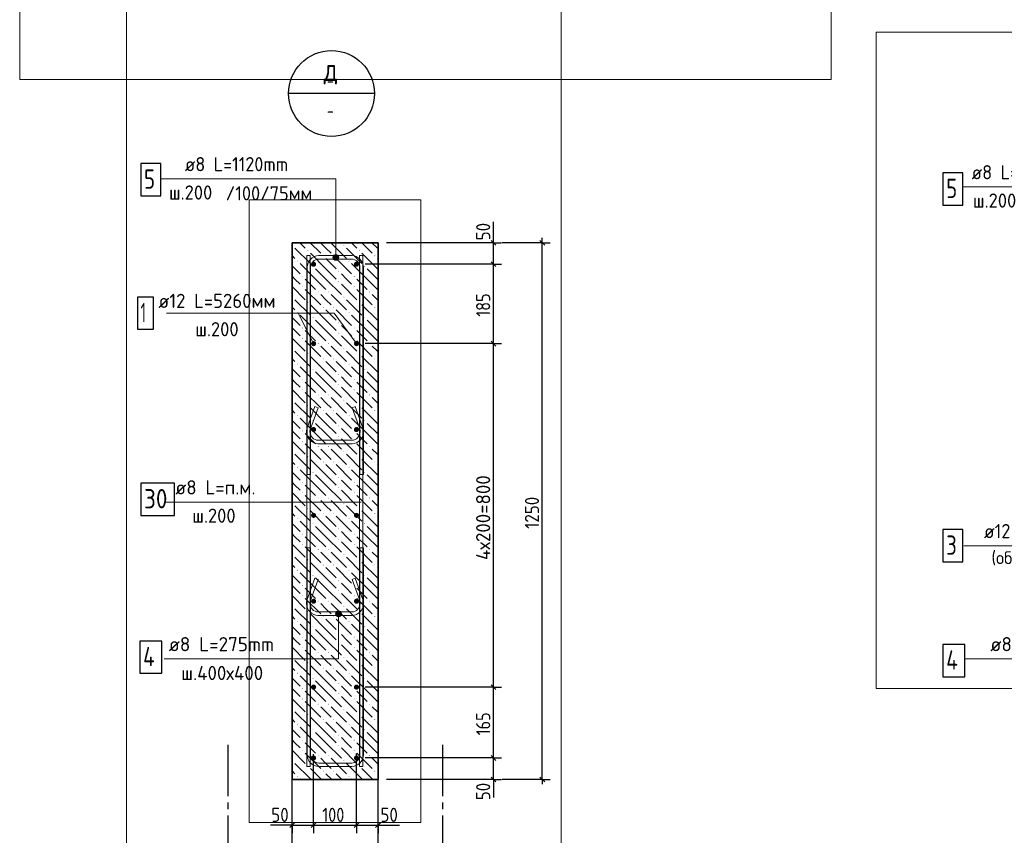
# Model space of a CAD drawing. Header units: millimetres. Extents: x 0 to 50400, y 0 to 35652.
# Tile 7 of 11: x 17066 to 35408, y 8337 to 23534. Entities that reach past the tile are written whole.
import ezdxf

# ---------------------------------------------------------------- set-up
doc = ezdxf.new("R2010")
doc.units = ezdxf.units.MM
doc.linetypes.add('______2', pattern=[324, 240, -84])
doc.linetypes.add('______5', pattern=[1320, 960, -120, 120, -120])
for name, color, linetype, lineweight in [('Standard', 7, 'Continuous', 25), ('ЖБ Пилон', 7, 'Continuous', 35), ('Позиционная метка линия выноска', 7, 'Continuous', 13), ('Позиционная метка номер позиции', 7, 'Continuous', 13), ('Текст_ общее', 7, 'Continuous', 25)]:
    doc.layers.add(name, color=color, linetype=linetype, lineweight=lineweight)
for name, color, linetype, true_color in [('Оси', 7, '______5', 0x656565), ('Стена ДОП П-обр. неравн', 7, 'Continuous', 0xa0a0a0), ('Стена обрамление Г-обр.', 7, 'Continuous', 0xa0a0a0), ('Стена фоновая арматура У1', 7, '______2', 0xa0a0a0), ('Стена фоновая арматура Х1', 7, '______2', 0xa0a0a0), ('Стена фоновая затяжка С-обр.', 7, '______2', 0xa0a0a0)]:
    doc.layers.add(name, color=color, linetype=linetype, true_color=true_color)
doc.layers.add('Размерная выноска', color=7, linetype='Continuous')
doc.styles.add('ISOCPEUR', font='txt')

msp = doc.modelspace()

# ---------------------------------------------------------------- hatches: boundary and pattern name
at = {"layer": 'ЖБ Пилон', "linetype": 'Continuous', "lineweight": 18, "transparency": 33554687}
for points in [[(22141, 19328), (22146, 19333), (22154, 19325), (22146, 19318), (22141, 19322)], [(23098, 19325), (23106, 19333), (23114, 19325), (23106, 19318)], [(22426, 19229), (22434, 19237), (22442, 19229), (22434, 19222)], [(22714, 19133), (22722, 19141), (22730, 19133), (22722, 19126)], [(22906, 19133), (22914, 19141), (22922, 19133), (22914, 19126)], [(23386, 19229), (23394, 19237), (23402, 19229), (23394, 19222)], [(23674, 19133), (23682, 19141), (23690, 19133), (23682, 19126)], [(22234, 19037), (22242, 19045), (22250, 19037), (22242, 19030)], [(22522, 18941), (22530, 18949), (22538, 18941), (22530, 18934)], [(23194, 19037), (23202, 19045), (23210, 19037), (23202, 19030)], [(23482, 18941), (23490, 18949), (23498, 18941), (23490, 18934)], [(22330, 18749), (22338, 18757), (22346, 18749), (22338, 18742)], [(23002, 18845), (23010, 18853), (23018, 18845), (23010, 18838)], [(23290, 18749), (23298, 18757), (23306, 18749), (23298, 18742)], [(22330, 18557), (22338, 18565), (22346, 18557), (22338, 18550)], [(23002, 18653), (23010, 18661), (23018, 18653), (23010, 18646)], [(23290, 18557), (23298, 18565), (23306, 18557), (23298, 18550)], [(22141, 18368), (22146, 18373), (22154, 18365), (22146, 18358), (22141, 18362)], [(22618, 18461), (22626, 18469), (22634, 18461), (22626, 18454)], [(22810, 18461), (22818, 18469), (22826, 18461), (22818, 18454)], [(23098, 18365), (23106, 18373), (23114, 18365), (23106, 18358)], [(23578, 18461), (23586, 18469), (23594, 18461), (23586, 18454)], [(22426, 18269), (22434, 18277), (22442, 18269), (22434, 18262)], [(22714, 18173), (22722, 18181), (22730, 18173), (22722, 18166)], [(22906, 18173), (22914, 18181), (22922, 18173), (22914, 18166)], [(23386, 18269), (23394, 18277), (23402, 18269), (23394, 18262)], [(23674, 18173), (23682, 18181), (23690, 18173), (23682, 18166)], [(22234, 18077), (22242, 18085), (22250, 18077), (22242, 18070)], [(22522, 17981), (22530, 17989), (22538, 17981), (22530, 17974)], [(23194, 18077), (23202, 18085), (23210, 18077), (23202, 18070)], [(23482, 17981), (23490, 17989), (23498, 17981), (23490, 17974)], [(22330, 17789), (22338, 17797), (22346, 17789), (22338, 17782)], [(23002, 17885), (23010, 17893), (23018, 17885), (23010, 17878)], [(23290, 17789), (23298, 17797), (23306, 17789), (23298, 17782)], [(23002, 17693), (23010, 17701), (23018, 17693), (23010, 17686)], [(22330, 17597), (22338, 17605), (22346, 17597), (22338, 17590)], [(22618, 17501), (22626, 17509), (22634, 17501), (22626, 17494)], [(22810, 17501), (22818, 17509), (22826, 17501), (22818, 17494)], [(23290, 17597), (23298, 17605), (23306, 17597), (23298, 17590)], [(23578, 17501), (23586, 17509), (23594, 17501), (23586, 17494)], [(22141, 17408), (22146, 17413), (22154, 17405), (22146, 17398), (22141, 17402)], [(22426, 17309), (22434, 17317), (22442, 17309), (22434, 17302)], [(23098, 17405), (23106, 17413), (23114, 17405), (23106, 17398)], [(23386, 17309), (23394, 17317), (23402, 17309), (23394, 17302)], [(22234, 17117), (22242, 17125), (22250, 17117), (22242, 17110)], [(22714, 17213), (22722, 17221), (22730, 17213), (22722, 17206)], [(22906, 17213), (22914, 17221), (22922, 17213), (22914, 17206)], [(23194, 17117), (23202, 17125), (23210, 17117), (23202, 17110)], [(23674, 17213), (23682, 17221), (23690, 17213), (23682, 17206)], [(22522, 17021), (22530, 17029), (22538, 17021), (22530, 17014)], [(23002, 16925), (23010, 16933), (23018, 16925), (23010, 16918)], [(23482, 17021), (23490, 17029), (23498, 17021), (23490, 17014)], [(22330, 16829), (22338, 16837), (22346, 16829), (22338, 16822)], [(23002, 16733), (23010, 16741), (23018, 16733), (23010, 16726)], [(23290, 16829), (23298, 16837), (23306, 16829), (23298, 16822)], [(22330, 16637), (22338, 16645), (22346, 16637), (22338, 16630)], [(22618, 16541), (22626, 16549), (22634, 16541), (22626, 16534)], [(22810, 16541), (22818, 16549), (22826, 16541), (22818, 16534)], [(23290, 16637), (23298, 16645), (23306, 16637), (23298, 16630)], [(23578, 16541), (23586, 16549), (23594, 16541), (23586, 16534)], [(22141, 16448), (22146, 16453), (22154, 16445), (22146, 16438), (22141, 16442)], [(22426, 16349), (22434, 16357), (22442, 16349), (22434, 16342)], [(23098, 16445), (23106, 16453), (23114, 16445), (23106, 16438)], [(23386, 16349), (23394, 16357), (23402, 16349), (23394, 16342)], [(22234, 16157), (22242, 16165), (22250, 16157), (22242, 16150)], [(22714, 16253), (22722, 16261), (22730, 16253), (22722, 16246)], [(22906, 16253), (22914, 16261), (22922, 16253), (22914, 16246)], [(23194, 16157), (23202, 16165), (23210, 16157), (23202, 16150)], [(23674, 16253), (23682, 16261), (23690, 16253), (23682, 16246)], [(22522, 16061), (22530, 16069), (22538, 16061), (22530, 16054)], [(23002, 15965), (23010, 15973), (23018, 15965), (23010, 15958)], [(23482, 16061), (23490, 16069), (23498, 16061), (23490, 16054)], [(22330, 15869), (22338, 15877), (22346, 15869), (22338, 15862)], [(23002, 15773), (23010, 15781), (23018, 15773), (23010, 15766)], [(23290, 15869), (23298, 15877), (23306, 15869), (23298, 15862)], [(22330, 15677), (22338, 15685), (22346, 15677), (22338, 15670)], [(23290, 15677), (23298, 15685), (23306, 15677), (23298, 15670)], [(22141, 15488), (22146, 15493), (22154, 15485), (22146, 15478), (22141, 15482)], [(22618, 15581), (22626, 15589), (22634, 15581), (22626, 15574)], [(22810, 15581), (22818, 15589), (22826, 15581), (22818, 15574)], [(23098, 15485), (23106, 15493), (23114, 15485), (23106, 15478)], [(23578, 15581), (23586, 15589), (23594, 15581), (23586, 15574)], [(22426, 15389), (22434, 15397), (22442, 15389), (22434, 15382)], [(22714, 15293), (22722, 15301), (22730, 15293), (22722, 15286)], [(22906, 15293), (22914, 15301), (22922, 15293), (22914, 15286)], [(23386, 15389), (23394, 15397), (23402, 15389), (23394, 15382)], [(23674, 15293), (23682, 15301), (23690, 15293), (23682, 15286)], [(22234, 15197), (22242, 15205), (22250, 15197), (22242, 15190)], [(22522, 15101), (22530, 15109), (22538, 15101), (22530, 15094)], [(23194, 15197), (23202, 15205), (23210, 15197), (23202, 15190)], [(23482, 15101), (23490, 15109), (23498, 15101), (23490, 15094)], [(22330, 14909), (22338, 14917), (22346, 14909), (22338, 14902)], [(23002, 15005), (23010, 15013), (23018, 15005), (23010, 14998)], [(23290, 14909), (23298, 14917), (23306, 14909), (23298, 14902)], [(22330, 14717), (22338, 14725), (22346, 14717), (22338, 14710)], [(23002, 14813), (23010, 14821), (23018, 14813), (23010, 14806)], [(23290, 14717), (23298, 14725), (23306, 14717), (23298, 14710)], [(22141, 14528), (22146, 14533), (22154, 14525), (22146, 14518), (22141, 14522)], [(22618, 14621), (22626, 14629), (22634, 14621), (22626, 14614)], [(22810, 14621), (22818, 14629), (22826, 14621), (22818, 14614)], [(23098, 14525), (23106, 14533), (23114, 14525), (23106, 14518)], [(23578, 14621), (23586, 14629), (23594, 14621), (23586, 14614)], [(22426, 14429), (22434, 14437), (22442, 14429), (22434, 14422)], [(22714, 14333), (22722, 14341), (22730, 14333), (22722, 14326)], [(22906, 14333), (22914, 14341), (22922, 14333), (22914, 14326)], [(23386, 14429), (23394, 14437), (23402, 14429), (23394, 14422)], [(23674, 14333), (23682, 14341), (23690, 14333), (23682, 14326)], [(22234, 14237), (22242, 14245), (22250, 14237), (22242, 14230)], [(22522, 14141), (22530, 14149), (22538, 14141), (22530, 14134)], [(23194, 14237), (23202, 14245), (23210, 14237), (23202, 14230)], [(23482, 14141), (23490, 14149), (23498, 14141), (23490, 14134)], [(22330, 13949), (22338, 13957), (22346, 13949), (22338, 13942)], [(23002, 14045), (23010, 14053), (23018, 14045), (23010, 14038)], [(23290, 13949), (23298, 13957), (23306, 13949), (23298, 13942)], [(22330, 13757), (22338, 13765), (22346, 13757), (22338, 13750)], [(23002, 13853), (23010, 13861), (23018, 13853), (23010, 13846)], [(23290, 13757), (23298, 13765), (23306, 13757), (23298, 13750)], [(22141, 13568), (22146, 13573), (22154, 13565), (22146, 13558), (22141, 13562)], [(22618, 13661), (22626, 13669), (22634, 13661), (22626, 13654)], [(22810, 13661), (22818, 13669), (22826, 13661), (22818, 13654)], [(23098, 13565), (23106, 13573), (23114, 13565), (23106, 13558)], [(23578, 13661), (23586, 13669), (23594, 13661), (23586, 13654)], [(22426, 13469), (22434, 13477), (22442, 13469), (22434, 13462)], [(23386, 13469), (23394, 13477), (23402, 13469), (23394, 13462)], [(22234, 13277), (22242, 13285), (22250, 13277), (22242, 13270)], [(22714, 13373), (22722, 13381), (22730, 13373), (22722, 13366)], [(22906, 13373), (22914, 13381), (22922, 13373), (22914, 13366)], [(23194, 13277), (23202, 13285), (23210, 13277), (23202, 13270)], [(23674, 13373), (23682, 13381), (23690, 13373), (23682, 13366)], [(22522, 13181), (22530, 13189), (22538, 13181), (22530, 13174)], [(23002, 13085), (23010, 13093), (23018, 13085), (23010, 13078)], [(23482, 13181), (23490, 13189), (23498, 13181), (23490, 13174)], [(22330, 12989), (22338, 12997), (22346, 12989), (22338, 12982)], [(23002, 12893), (23010, 12901), (23018, 12893), (23010, 12886)], [(23290, 12989), (23298, 12997), (23306, 12989), (23298, 12982)], [(22330, 12797), (22338, 12805), (22346, 12797), (22338, 12790)], [(22618, 12701), (22626, 12709), (22634, 12701), (22626, 12694)], [(22810, 12701), (22818, 12709), (22826, 12701), (22818, 12694)], [(23290, 12797), (23298, 12805), (23306, 12797), (23298, 12790)], [(23578, 12701), (23586, 12709), (23594, 12701), (23586, 12694)], [(22141, 12608), (22146, 12613), (22154, 12605), (22146, 12598), (22141, 12602)], [(22426, 12509), (22434, 12517), (22442, 12509), (22434, 12502)], [(23098, 12605), (23106, 12613), (23114, 12605), (23106, 12598)], [(23386, 12509), (23394, 12517), (23402, 12509), (23394, 12502)], [(22234, 12317), (22242, 12325), (22250, 12317), (22242, 12310)], [(22714, 12413), (22722, 12421), (22730, 12413), (22722, 12406)], [(22906, 12413), (22914, 12421), (22922, 12413), (22914, 12406)], [(23194, 12317), (23202, 12325), (23210, 12317), (23202, 12310)], [(23674, 12413), (23682, 12421), (23690, 12413), (23682, 12406)], [(22522, 12221), (22530, 12229), (22538, 12221), (22530, 12214)], [(23002, 12125), (23010, 12133), (23018, 12125), (23010, 12118)], [(23482, 12221), (23490, 12229), (23498, 12221), (23490, 12214)], [(22330, 12029), (22338, 12037), (22346, 12029), (22338, 12022)], [(23002, 11933), (23010, 11941), (23018, 11933), (23010, 11926)], [(23290, 12029), (23298, 12037), (23306, 12029), (23298, 12022)], [(22330, 11837), (22338, 11845), (22346, 11837), (22338, 11830)], [(22618, 11741), (22626, 11749), (22634, 11741), (22626, 11734)], [(22810, 11741), (22818, 11749), (22826, 11741), (22818, 11734)], [(23290, 11837), (23298, 11845), (23306, 11837), (23298, 11830)], [(23578, 11741), (23586, 11749), (23594, 11741), (23586, 11734)], [(22141, 11648), (22146, 11653), (22154, 11645), (22146, 11638), (22141, 11642)], [(22426, 11549), (22434, 11557), (22442, 11549), (22434, 11542)], [(23098, 11645), (23106, 11653), (23114, 11645), (23106, 11638)], [(23386, 11549), (23394, 11557), (23402, 11549), (23394, 11542)], [(22714, 11453), (22722, 11461), (22730, 11453), (22722, 11446)], [(22906, 11453), (22914, 11461), (22922, 11453), (22914, 11446)], [(23674, 11453), (23682, 11461), (23690, 11453), (23682, 11446)], [(22234, 11357), (22242, 11365), (22250, 11357), (22242, 11350)], [(22522, 11261), (22530, 11269), (22538, 11261), (22530, 11254)], [(23194, 11357), (23202, 11365), (23210, 11357), (23202, 11350)], [(23482, 11261), (23490, 11269), (23498, 11261), (23490, 11254)], [(22330, 11069), (22338, 11077), (22346, 11069), (22338, 11062)], [(23002, 11165), (23010, 11173), (23018, 11165), (23010, 11158)], [(23290, 11069), (23298, 11077), (23306, 11069), (23298, 11062)], [(22330, 10877), (22338, 10885), (22346, 10877), (22338, 10870)], [(23002, 10973), (23010, 10981), (23018, 10973), (23010, 10966)], [(23290, 10877), (23298, 10885), (23306, 10877), (23298, 10870)], [(22141, 10688), (22146, 10693), (22154, 10685), (22146, 10678), (22141, 10682)], [(22618, 10781), (22626, 10789), (22634, 10781), (22626, 10774)], [(22810, 10781), (22818, 10789), (22826, 10781), (22818, 10774)], [(23098, 10685), (23106, 10693), (23114, 10685), (23106, 10678)], [(23578, 10781), (23586, 10789), (23594, 10781), (23586, 10774)], [(22426, 10589), (22434, 10597), (22442, 10589), (22434, 10582)], [(22714, 10493), (22722, 10501), (22730, 10493), (22722, 10486)], [(22906, 10493), (22914, 10501), (22922, 10493), (22914, 10486)], [(23386, 10589), (23394, 10597), (23402, 10589), (23394, 10582)], [(23674, 10493), (23682, 10501), (23690, 10493), (23682, 10486)], [(22234, 10397), (22242, 10405), (22250, 10397), (22242, 10390)], [(22522, 10301), (22530, 10309), (22538, 10301), (22530, 10294)], [(23194, 10397), (23202, 10405), (23210, 10397), (23202, 10390)], [(23482, 10301), (23490, 10309), (23498, 10301), (23490, 10294)], [(22330, 10109), (22338, 10117), (22346, 10109), (22338, 10102)], [(23002, 10205), (23010, 10213), (23018, 10205), (23010, 10198)], [(23290, 10109), (23298, 10117), (23306, 10109), (23298, 10102)], [(22330, 9917), (22338, 9925), (22346, 9917), (22338, 9910)], [(23002, 10013), (23010, 10021), (23018, 10013), (23010, 10006)], [(23290, 9917), (23298, 9925), (23306, 9917), (23298, 9910)], [(22141, 9728), (22146, 9733), (22154, 9725), (22146, 9718), (22141, 9722)], [(22618, 9821), (22626, 9829), (22634, 9821), (22626, 9814)], [(22810, 9821), (22818, 9829), (22826, 9821), (22818, 9814)], [(23098, 9725), (23106, 9733), (23114, 9725), (23106, 9718)], [(23578, 9821), (23586, 9829), (23594, 9821), (23586, 9814)], [(22426, 9629), (22434, 9637), (22442, 9629), (22434, 9622)], [(22714, 9533), (22722, 9541), (22730, 9533), (22722, 9526)], [(22906, 9533), (22914, 9541), (22922, 9533), (22914, 9526)], [(23386, 9629), (23394, 9637), (23402, 9629), (23394, 9622)], [(23674, 9533), (23682, 9541), (23690, 9533), (23682, 9526)], [(22234, 9437), (22242, 9445), (22250, 9437), (22242, 9430)], [(23194, 9437), (23202, 9445), (23210, 9437), (23202, 9430)]]:
    msp.add_hatch(color=7, dxfattribs=at).paths.add_polyline_path(points, flags=16)
at = {"layer": 'Позиционная метка линия выноска', "linetype": 'Continuous', "lineweight": 13, "transparency": 33554687}
for points in [[(23003, 19133), (22910, 19133), (22902, 19106)], [(23003, 19133), (22902, 19106), (23010, 19106)], [(23010, 19106), (22902, 19106), (22910, 19079)], [(22983, 19152), (22929, 19152), (22910, 19133)], [(22983, 19152), (22910, 19133), (23003, 19133)], [(23010, 19106), (22910, 19079), (23003, 19079)], [(23003, 19079), (22910, 19079), (22929, 19059)], [(22929, 19152), (22983, 19152), (22956, 19160)], [(23003, 19079), (22929, 19059), (22983, 19059)], [(22983, 19059), (22929, 19059), (22956, 19052)], [(22952, 12466), (23060, 12466), (23053, 12493)], [(22952, 12466), (23053, 12493), (22960, 12493)], [(22960, 12493), (23053, 12493), (23033, 12512)], [(22960, 12493), (23033, 12512), (22979, 12512)], [(22979, 12512), (23033, 12512), (23006, 12520)], [(22960, 12439), (23060, 12466), (22952, 12466)], [(22960, 12439), (23053, 12439), (23060, 12466)], [(22979, 12419), (23053, 12439), (22960, 12439)], [(22979, 12419), (23033, 12419), (23053, 12439)], [(23033, 12419), (22979, 12419), (23006, 12412)]]:
    msp.add_hatch(color=7, dxfattribs=at).paths.add_polyline_path(points)
at = {"layer": 'Стена фоновая арматура Х1', "linetype": 'Continuous', "lineweight": 18, "transparency": 33554687}
for points in [[(22589, 18978), (22585, 18996), (22575, 19012), (22560, 19022), (22541, 19026), (22523, 19022), (22507, 19012), (22497, 18996), (22493, 18978), (22497, 18959), (22507, 18944), (22523, 18933), (22541, 18930), (22560, 18933), (22575, 18944), (22585, 18959)], [(23389, 18978), (23385, 18996), (23375, 19012), (23360, 19022), (23341, 19026), (23323, 19022), (23307, 19012), (23297, 18996), (23293, 18978), (23297, 18959), (23307, 18944), (23323, 18933), (23341, 18930), (23360, 18933), (23375, 18944), (23385, 18959)], [(22589, 17498), (22585, 17516), (22575, 17532), (22560, 17542), (22541, 17546), (22523, 17542), (22507, 17532), (22497, 17516), (22493, 17498), (22497, 17479), (22507, 17464), (22523, 17454), (22541, 17450), (22560, 17454), (22575, 17464), (22585, 17479)], [(23389, 17498), (23385, 17516), (23375, 17532), (23360, 17542), (23341, 17546), (23323, 17542), (23307, 17532), (23297, 17516), (23293, 17498), (23297, 17479), (23307, 17464), (23323, 17454), (23341, 17450), (23360, 17454), (23375, 17464), (23385, 17479)], [(22589, 15898), (22585, 15916), (22575, 15932), (22560, 15942), (22541, 15946), (22523, 15942), (22507, 15932), (22497, 15916), (22493, 15898), (22497, 15879), (22507, 15864), (22523, 15854), (22541, 15850), (22560, 15854), (22575, 15864), (22585, 15879)], [(23389, 15898), (23385, 15916), (23375, 15932), (23360, 15942), (23341, 15946), (23323, 15942), (23307, 15932), (23297, 15916), (23293, 15898), (23297, 15879), (23307, 15864), (23323, 15854), (23341, 15850), (23360, 15854), (23375, 15864), (23385, 15879)], [(22589, 14298), (22585, 14316), (22575, 14332), (22560, 14342), (22541, 14346), (22523, 14342), (22507, 14332), (22497, 14316), (22493, 14298), (22497, 14279), (22507, 14264), (22523, 14254), (22541, 14250), (22560, 14254), (22575, 14264), (22585, 14279)], [(23389, 14298), (23385, 14316), (23375, 14332), (23360, 14342), (23341, 14346), (23323, 14342), (23307, 14332), (23297, 14316), (23293, 14298), (23297, 14279), (23307, 14264), (23323, 14254), (23341, 14250), (23360, 14254), (23375, 14264), (23385, 14279)], [(22589, 12698), (22585, 12716), (22575, 12732), (22560, 12742), (22541, 12746), (22523, 12742), (22507, 12732), (22497, 12716), (22493, 12698), (22497, 12679), (22507, 12664), (22523, 12654), (22541, 12650), (22560, 12654), (22575, 12664), (22585, 12679)], [(23389, 12698), (23385, 12716), (23375, 12732), (23360, 12742), (23341, 12746), (23323, 12742), (23307, 12732), (23297, 12716), (23293, 12698), (23297, 12679), (23307, 12664), (23323, 12654), (23341, 12650), (23360, 12654), (23375, 12664), (23385, 12679)], [(22589, 11098), (22585, 11116), (22575, 11132), (22560, 11142), (22541, 11146), (22523, 11142), (22507, 11132), (22497, 11116), (22493, 11098), (22497, 11079), (22507, 11064), (22523, 11054), (22541, 11050), (22560, 11054), (22575, 11064), (22585, 11079)], [(23389, 11098), (23385, 11116), (23375, 11132), (23360, 11142), (23341, 11146), (23323, 11142), (23307, 11132), (23297, 11116), (23293, 11098), (23297, 11079), (23307, 11064), (23323, 11054), (23341, 11050), (23360, 11054), (23375, 11064), (23385, 11079)], [(22589, 9778), (22585, 9796), (22575, 9812), (22560, 9822), (22541, 9826), (22523, 9822), (22507, 9812), (22497, 9796), (22493, 9778), (22497, 9759), (22507, 9744), (22523, 9733), (22541, 9730), (22560, 9733), (22575, 9744), (22585, 9759)], [(23389, 9778), (23385, 9796), (23375, 9812), (23360, 9822), (23341, 9826), (23323, 9822), (23307, 9812), (23297, 9796), (23293, 9778), (23297, 9759), (23307, 9744), (23323, 9733), (23341, 9730), (23360, 9733), (23375, 9744), (23385, 9759)]]:
    msp.add_hatch(color=7, dxfattribs=at).paths.add_polyline_path(points)

# ---------------------------------------------------------------- linework, layer by layer
at = {"layer": 'Standard', "color": 7, "linetype": 'Continuous', "lineweight": -3, "transparency": 33554687}
for p, q in [((25892, 19378), (25892, 19468)), ((26801, 19378), (26801, 19468)), ((25892, 19378), (25742, 19378)), ((25892, 19378), (26042, 19378)), ((25892, 18978), (25892, 19378)), ((26801, 19378), (26052, 19378)), ((26801, 19378), (26651, 19378)), ((26801, 19378), (26951, 19378)), ((25892, 18978), (25742, 18978)), ((25892, 18978), (26042, 18978)), ((25892, 17498), (25892, 18978)), ((25892, 17498), (25742, 17498)), ((25892, 17498), (26042, 17498)), ((25892, 11098), (25892, 17498)), ((25892, 11098), (25742, 11098)), ((25892, 11098), (26042, 11098)), ((25892, 9778), (25892, 11098)), ((25892, 9778), (25742, 9778)), ((25892, 9778), (26042, 9778)), ((25892, 9378), (25742, 9378)), ((25892, 9378), (26042, 9378)), ((25892, 9378), (25892, 9288)), ((26801, 9378), (26052, 9378)), ((26801, 9378), (26651, 9378)), ((26801, 9378), (26951, 9378)), ((26801, 9378), (26801, 9288)), ((22141, 8526), (22141, 8676)), ((22541, 8526), (22541, 8676)), ((23341, 8526), (23341, 8676)), ((23741, 8526), (23741, 8676)), ((22141, 8526), (22051, 8526)), ((22141, 8526), (22141, 8376)), ((22141, 8526), (22541, 8526)), ((22541, 8526), (22541, 8376)), ((22541, 8526), (23341, 8526)), ((23341, 8526), (23341, 8376)), ((23341, 8526), (23741, 8526)), ((23741, 8526), (23741, 8376)), ((23741, 8526), (23831, 8526))]:
    msp.add_line(p, q, dxfattribs=at)
at = {"layer": 'Standard', "color": 7, "linetype": 'Continuous', "lineweight": 25, "transparency": 33554687}
for p, q in [((25937, 19333), (25847, 19423)), ((26846, 19333), (26756, 19423)), ((25937, 18933), (25847, 19023)), ((25937, 17453), (25847, 17543)), ((25937, 11053), (25847, 11143)), ((25937, 9733), (25847, 9823)), ((25937, 9333), (25847, 9423)), ((26846, 9333), (26756, 9423)), ((22096, 8481), (22186, 8571)), ((22496, 8481), (22586, 8571)), ((23296, 8481), (23386, 8571)), ((23696, 8481), (23786, 8571))]:
    msp.add_line(p, q, dxfattribs=at)
at = {"layer": 'Standard', "color": 7, "linetype": 'Continuous', "lineweight": 18, "transparency": 33554687}
msp.add_lwpolyline([(32184, 35399), (17066, 35399), (17066, 22421), (32184, 22421), (32184, 35399)], dxfattribs=at)
at = {"layer": 'Standard', "color": 7, "linetype": 'Continuous', "lineweight": 13, "transparency": 33554687}
for points in [[(27155, 25914), (19053, 25914), (19053, 5334), (27155, 5334), (27155, 25914)], [(48754, 23301), (33022, 23301), (33022, 11072), (48754, 11072), (48754, 23301)]]:
    msp.add_lwpolyline(points, dxfattribs=at)
at = {"layer": 'Standard', "color": 254, "linetype": 'Continuous', "lineweight": 18, "true_color": 0xc4c4ff, "transparency": 33554687}
msp.add_lwpolyline([(21341, 8578), (24541, 8578), (24541, 20178), (21341, 20178), (21341, 8578)], dxfattribs=at)
at = {"layer": 'Standard', "color": 7, "linetype": 'Continuous', "lineweight": -3, "transparency": 33554687}
for points in [[(25892, 19378), (25871, 19378), (25871, 19378), (23901, 19378)], [(26801, 9378), (26801, 15316), (26801, 15316), (26801, 19378)], [(25892, 18978), (25871, 18978), (25871, 18978), (23501, 18978)], [(25892, 17498), (25871, 17498), (25871, 17498), (25871, 17498), (25871, 17498), (23501, 17498)], [(25892, 11098), (25871, 11098), (25871, 11098), (25871, 11098), (25871, 11098), (25871, 11098), (25871, 11098), (23501, 11098)], [(22141, 8526), (22141, 8546), (22141, 8546), (22141, 8546), (22141, 8546), (22141, 9864)], [(22541, 8526), (22541, 8546), (22541, 8546), (22541, 8546), (22541, 8546), (22541, 9848)], [(23341, 8526), (23341, 8546), (23341, 8546), (23341, 9864)], [(25892, 9778), (25871, 9778), (25871, 9778), (25871, 9778), (25871, 9778), (25871, 9778), (25871, 9778), (25871, 9778), (25871, 9778), (23501, 9778)], [(25892, 9378), (25892, 9467), (25892, 9467), (25892, 9778)], [(22141, 7796), (22141, 7816), (22141, 7816), (22141, 7816), (22141, 7816), (22141, 9378)], [(23741, 7796), (23741, 7816), (23741, 7816), (23741, 9378)], [(25892, 9378), (25871, 9378), (25871, 9378), (25871, 9378), (25871, 9378), (25871, 9378), (25871, 9378), (25871, 9378), (25871, 9378), (23901, 9378)], [(23741, 8526), (23741, 8546), (23741, 8546), (23741, 8592)]]:
    msp.add_lwpolyline(points, dxfattribs=at)
at = {"layer": 'ЖБ Пилон', "color": 7, "linetype": 'Continuous', "lineweight": 35, "transparency": 33554687}
for p, q in [((22141, 19378), (22141, 9378)), ((23741, 19378), (22141, 19378)), ((23741, 9378), (23741, 19378)), ((22141, 9378), (23741, 9378))]:
    msp.add_line(p, q, dxfattribs=at)
at = {"layer": 'ЖБ Пилон', "color": 9, "linetype": 'Continuous', "lineweight": 18, "true_color": 0xc7c7c7, "transparency": 33554687}
for p, q in [((22194, 19277), (22482, 18989)), ((22286, 19378), (22386, 19277)), ((22478, 19378), (22674, 19181)), ((22770, 19277), (22674, 19373)), ((22866, 19181), (22770, 19277)), ((22866, 19373), (23154, 19085)), ((23054, 19378), (23058, 19373)), ((23154, 19277), (23442, 18989)), ((23246, 19378), (23346, 19277)), ((23438, 19378), (23634, 19181)), ((23730, 19277), (23634, 19373)), ((23741, 19266), (23730, 19277)), ((22141, 19138), (22194, 19085)), ((22770, 18893), (22482, 19181)), ((22770, 19085), (22962, 18893)), ((22962, 19085), (23250, 18797)), ((23730, 18893), (23442, 19181)), ((23730, 19085), (23741, 19074)), ((22141, 18946), (22290, 18797)), ((22578, 18701), (22290, 18989)), ((22578, 18893), (22770, 18701)), ((22770, 18893), (22962, 18701)), ((23538, 18701), (23250, 18989)), ((23538, 18893), (23730, 18701)), ((23730, 18893), (23741, 18882)), ((22194, 18701), (22141, 18754)), ((23154, 18701), (23058, 18797)), ((22141, 18562), (22386, 18317)), ((22290, 18605), (22194, 18701)), ((22386, 18701), (22578, 18509)), ((22578, 18701), (22770, 18509)), ((22770, 18701), (23058, 18413)), ((23058, 18605), (23346, 18317)), ((23250, 18605), (23154, 18701)), ((23346, 18701), (23538, 18509)), ((23538, 18701), (23730, 18509)), ((23730, 18701), (23741, 18690)), ((22386, 18509), (22674, 18221)), ((22770, 18317), (22674, 18413)), ((22866, 18413), (23154, 18125)), ((23346, 18509), (23634, 18221)), ((23730, 18317), (23634, 18413)), ((22141, 18178), (22194, 18125)), ((22194, 18317), (22482, 18029)), ((22770, 17933), (22482, 18221)), ((22866, 18221), (22770, 18317)), ((23154, 18317), (23442, 18029)), ((23730, 17933), (23442, 18221)), ((23741, 18306), (23730, 18317)), ((22141, 17986), (22290, 17837)), ((22578, 17741), (22290, 18029)), ((22770, 18125), (22962, 17933)), ((22962, 18125), (23250, 17837)), ((23538, 17741), (23250, 18029)), ((23730, 18125), (23741, 18114)), ((22194, 17741), (22141, 17794)), ((22578, 17933), (22770, 17741)), ((22770, 17933), (22962, 17741)), ((23154, 17741), (23058, 17837)), ((23538, 17933), (23730, 17741)), ((23730, 17933), (23741, 17922)), ((22290, 17645), (22194, 17741)), ((22386, 17741), (22578, 17549)), ((22578, 17741), (22770, 17549)), ((22770, 17741), (23058, 17453)), ((23058, 17645), (23346, 17357)), ((23250, 17645), (23154, 17741)), ((23346, 17741), (23538, 17549)), ((23538, 17741), (23730, 17549)), ((23730, 17741), (23741, 17730)), ((22141, 17602), (22386, 17357)), ((22386, 17549), (22674, 17261)), ((22770, 17357), (22674, 17453)), ((22866, 17453), (23154, 17165)), ((23346, 17549), (23634, 17261)), ((23730, 17357), (23634, 17453)), ((22194, 17357), (22482, 17069)), ((22770, 16973), (22482, 17261)), ((22866, 17261), (22770, 17357)), ((23154, 17357), (23442, 17069)), ((23730, 16973), (23442, 17261)), ((23741, 17346), (23730, 17357)), ((22141, 17218), (22194, 17165)), ((22578, 16781), (22290, 17069)), ((22770, 17165), (22962, 16973)), ((22962, 17165), (23250, 16877)), ((23538, 16781), (23250, 17069)), ((23730, 17165), (23741, 17154)), ((22141, 17026), (22290, 16877)), ((22578, 16973), (22770, 16781)), ((22770, 16973), (22962, 16781)), ((23154, 16781), (23058, 16877)), ((23538, 16973), (23730, 16781)), ((23730, 16973), (23741, 16962)), ((22194, 16781), (22141, 16834)), ((22290, 16685), (22194, 16781)), ((22386, 16781), (22578, 16589)), ((22578, 16781), (22770, 16589)), ((22770, 16781), (23058, 16493)), ((23250, 16685), (23154, 16781)), ((23346, 16781), (23538, 16589)), ((23538, 16781), (23730, 16589)), ((23730, 16781), (23741, 16770)), ((22141, 16642), (22386, 16397)), ((22386, 16589), (22674, 16301)), ((23058, 16685), (23346, 16397)), ((23346, 16589), (23634, 16301)), ((22194, 16397), (22482, 16109)), ((22770, 16397), (22674, 16493)), ((22866, 16301), (22770, 16397)), ((22866, 16493), (23154, 16205)), ((23154, 16397), (23442, 16109)), ((23730, 16397), (23634, 16493)), ((23741, 16386), (23730, 16397)), ((22141, 16258), (22194, 16205)), ((22770, 16013), (22482, 16301)), ((22770, 16205), (22962, 16013)), ((22962, 16205), (23250, 15917)), ((23730, 16013), (23442, 16301)), ((23730, 16205), (23741, 16194)), ((22141, 16066), (22290, 15917)), ((22578, 15821), (22290, 16109)), ((22578, 16013), (22770, 15821)), ((22770, 16013), (22962, 15821)), ((23538, 15821), (23250, 16109)), ((23538, 16013), (23730, 15821)), ((23730, 16013), (23741, 16002)), ((22194, 15821), (22141, 15874)), ((22290, 15725), (22194, 15821)), ((22386, 15821), (22578, 15629)), ((22578, 15821), (22770, 15629)), ((22770, 15821), (23058, 15533)), ((23154, 15821), (23058, 15917)), ((23250, 15725), (23154, 15821)), ((23346, 15821), (23538, 15629)), ((23538, 15821), (23730, 15629)), ((23730, 15821), (23741, 15810)), ((22141, 15682), (22386, 15437)), ((22386, 15629), (22674, 15341)), ((23058, 15725), (23346, 15437)), ((23346, 15629), (23634, 15341)), ((22194, 15437), (22482, 15149)), ((22770, 15437), (22674, 15533)), ((22866, 15341), (22770, 15437)), ((22866, 15533), (23154, 15245)), ((23154, 15437), (23442, 15149)), ((23730, 15437), (23634, 15533)), ((23741, 15426), (23730, 15437)), ((22141, 15298), (22194, 15245)), ((22770, 15053), (22482, 15341)), ((22770, 15245), (22962, 15053)), ((22962, 15245), (23250, 14957)), ((23730, 15053), (23442, 15341)), ((23730, 15245), (23741, 15234)), ((22141, 15106), (22290, 14957)), ((22578, 14861), (22290, 15149)), ((22578, 15053), (22770, 14861)), ((22770, 15053), (22962, 14861)), ((23538, 14861), (23250, 15149)), ((23538, 15053), (23730, 14861)), ((23730, 15053), (23741, 15042)), ((22194, 14861), (22141, 14914)), ((22290, 14765), (22194, 14861)), ((22386, 14861), (22578, 14669)), ((22578, 14861), (22770, 14669)), ((22770, 14861), (23058, 14573)), ((23154, 14861), (23058, 14957)), ((23250, 14765), (23154, 14861)), ((23346, 14861), (23538, 14669)), ((23538, 14861), (23730, 14669)), ((23730, 14861), (23741, 14850)), ((22141, 14722), (22386, 14477)), ((23058, 14765), (23346, 14477)), ((22386, 14669), (22674, 14381)), ((22770, 14477), (22674, 14573)), ((22866, 14573), (23154, 14285)), ((23346, 14669), (23634, 14381)), ((23730, 14477), (23634, 14573)), ((22141, 14338), (22194, 14285)), ((22194, 14477), (22482, 14189)), ((22770, 14093), (22482, 14381)), ((22866, 14381), (22770, 14477)), ((23154, 14477), (23442, 14189)), ((23730, 14093), (23442, 14381)), ((23741, 14466), (23730, 14477)), ((22141, 14146), (22290, 13997)), ((22578, 13901), (22290, 14189)), ((22770, 14285), (22962, 14093)), ((22962, 14285), (23250, 13997)), ((23538, 13901), (23250, 14189)), ((23730, 14285), (23741, 14274)), ((22194, 13901), (22141, 13954)), ((22578, 14093), (22770, 13901)), ((22770, 14093), (22962, 13901)), ((23154, 13901), (23058, 13997)), ((23538, 14093), (23730, 13901)), ((23730, 14093), (23741, 14082)), ((22141, 13762), (22386, 13517)), ((22290, 13805), (22194, 13901)), ((22386, 13901), (22578, 13709)), ((22578, 13901), (22770, 13709)), ((22770, 13901), (23058, 13613)), ((23058, 13805), (23346, 13517)), ((23250, 13805), (23154, 13901)), ((23346, 13901), (23538, 13709)), ((23538, 13901), (23730, 13709)), ((23730, 13901), (23741, 13890)), ((22386, 13709), (22674, 13421)), ((22770, 13517), (22674, 13613)), ((22866, 13613), (23154, 13325)), ((23346, 13709), (23634, 13421)), ((23730, 13517), (23634, 13613)), ((22194, 13517), (22482, 13229)), ((22770, 13133), (22482, 13421)), ((22866, 13421), (22770, 13517)), ((23154, 13517), (23442, 13229)), ((23730, 13133), (23442, 13421)), ((23741, 13506), (23730, 13517)), ((22141, 13378), (22194, 13325)), ((22578, 12941), (22290, 13229)), ((22770, 13325), (22962, 13133)), ((22962, 13325), (23250, 13037)), ((23538, 12941), (23250, 13229)), ((23730, 13325), (23741, 13314)), ((22141, 13186), (22290, 13037)), ((22578, 13133), (22770, 12941)), ((22770, 13133), (22962, 12941)), ((23154, 12941), (23058, 13037)), ((23538, 13133), (23730, 12941)), ((23730, 13133), (23741, 13122)), ((22194, 12941), (22141, 12994)), ((22290, 12845), (22194, 12941)), ((22386, 12941), (22578, 12749)), ((22578, 12941), (22770, 12749)), ((22770, 12941), (23058, 12653)), ((23058, 12845), (23346, 12557)), ((23250, 12845), (23154, 12941)), ((23346, 12941), (23538, 12749)), ((23538, 12941), (23730, 12749)), ((23730, 12941), (23741, 12930)), ((22141, 12802), (22386, 12557)), ((22386, 12749), (22674, 12461)), ((23346, 12749), (23634, 12461)), ((22194, 12557), (22482, 12269)), ((22770, 12557), (22674, 12653)), ((22866, 12461), (22770, 12557)), ((22866, 12653), (23154, 12365)), ((23154, 12557), (23442, 12269)), ((23730, 12557), (23634, 12653)), ((23741, 12546), (23730, 12557)), ((22141, 12418), (22194, 12365)), ((22770, 12173), (22482, 12461)), ((22770, 12365), (22962, 12173)), ((22962, 12365), (23250, 12077)), ((23730, 12173), (23442, 12461)), ((23730, 12365), (23741, 12354)), ((22141, 12226), (22290, 12077)), ((22578, 11981), (22290, 12269)), ((22578, 12173), (22770, 11981)), ((22770, 12173), (22962, 11981)), ((23538, 11981), (23250, 12269)), ((23538, 12173), (23730, 11981)), ((23730, 12173), (23741, 12162)), ((22194, 11981), (22141, 12034)), ((22290, 11885), (22194, 11981)), ((22386, 11981), (22578, 11789)), ((22578, 11981), (22770, 11789)), ((22770, 11981), (23058, 11693)), ((23154, 11981), (23058, 12077)), ((23250, 11885), (23154, 11981)), ((23346, 11981), (23538, 11789)), ((23538, 11981), (23730, 11789)), ((23730, 11981), (23741, 11970)), ((22141, 11842), (22386, 11597)), ((22386, 11789), (22674, 11501)), ((23058, 11885), (23346, 11597)), ((23346, 11789), (23634, 11501)), ((22194, 11597), (22482, 11309)), ((22770, 11597), (22674, 11693)), ((22866, 11501), (22770, 11597)), ((22866, 11693), (23154, 11405)), ((23154, 11597), (23442, 11309)), ((23730, 11597), (23634, 11693)), ((23741, 11586), (23730, 11597)), ((22141, 11458), (22194, 11405)), ((22770, 11213), (22482, 11501)), ((22770, 11405), (22962, 11213)), ((22962, 11405), (23250, 11117)), ((23730, 11213), (23442, 11501)), ((23730, 11405), (23741, 11394)), ((22141, 11266), (22290, 11117)), ((22578, 11021), (22290, 11309)), ((22578, 11213), (22770, 11021)), ((22770, 11213), (22962, 11021)), ((23538, 11021), (23250, 11309)), ((23538, 11213), (23730, 11021)), ((23730, 11213), (23741, 11202)), ((22194, 11021), (22141, 11074)), ((22290, 10925), (22194, 11021)), ((22386, 11021), (22578, 10829)), ((22578, 11021), (22770, 10829)), ((22770, 11021), (23058, 10733)), ((23154, 11021), (23058, 11117)), ((23250, 10925), (23154, 11021)), ((23346, 11021), (23538, 10829)), ((23538, 11021), (23730, 10829)), ((23730, 11021), (23741, 11010)), ((22141, 10882), (22386, 10637)), ((22386, 10829), (22674, 10541)), ((23058, 10925), (23346, 10637)), ((23346, 10829), (23634, 10541)), ((22770, 10637), (22674, 10733)), ((22866, 10733), (23154, 10445)), ((23730, 10637), (23634, 10733)), ((22141, 10498), (22194, 10445)), ((22194, 10637), (22482, 10349)), ((22770, 10253), (22482, 10541)), ((22866, 10541), (22770, 10637)), ((23154, 10637), (23442, 10349)), ((23730, 10253), (23442, 10541)), ((23741, 10626), (23730, 10637)), ((22141, 10306), (22290, 10157)), ((22578, 10061), (22290, 10349)), ((22770, 10445), (22962, 10253)), ((22962, 10445), (23250, 10157)), ((23538, 10061), (23250, 10349)), ((23730, 10445), (23741, 10434)), ((22194, 10061), (22141, 10114)), ((22578, 10253), (22770, 10061)), ((22770, 10253), (22962, 10061)), ((23154, 10061), (23058, 10157)), ((23538, 10253), (23730, 10061)), ((23730, 10253), (23741, 10242)), ((22141, 9922), (22386, 9677)), ((22290, 9965), (22194, 10061)), ((22386, 10061), (22578, 9869)), ((22578, 10061), (22770, 9869)), ((22770, 10061), (23058, 9773)), ((23058, 9965), (23346, 9677)), ((23250, 9965), (23154, 10061)), ((23346, 10061), (23538, 9869)), ((23538, 10061), (23730, 9869)), ((23730, 10061), (23741, 10050)), ((22386, 9869), (22674, 9581)), ((22770, 9677), (22674, 9773)), ((22866, 9773), (23154, 9485)), ((23346, 9869), (23634, 9581)), ((23730, 9677), (23634, 9773)), ((22141, 9538), (22194, 9485)), ((22194, 9677), (22482, 9389)), ((22686, 9378), (22482, 9581)), ((22866, 9581), (22770, 9677)), ((23154, 9677), (23442, 9389)), ((23646, 9378), (23442, 9581)), ((23741, 9666), (23730, 9677)), ((22302, 9378), (22290, 9389)), ((22770, 9485), (22878, 9378)), ((22962, 9485), (23070, 9378)), ((23262, 9378), (23250, 9389)), ((23730, 9485), (23741, 9474))]:
    msp.add_line(p, q, dxfattribs=at)
at = {"layer": 'Оси', "color": 8, "linetype": '______5', "lineweight": -3, "transparency": 33554687}
for p, q in [((20941, 10025), (20941, 7796)), ((24941, 10025), (24941, 7796))]:
    msp.add_line(p, q, dxfattribs=at)
at = {"layer": 'Позиционная метка линия выноска', "color": 7, "linetype": 'Continuous', "lineweight": 13, "transparency": 33554687}
for p, q in [((22902, 19106), (22902, 19106)), ((22956, 19160), (22956, 19160)), ((23010, 19106), (23010, 19106)), ((22956, 19052), (22956, 19052)), ((19802, 18066), (22922, 18066)), ((22541, 17498), (22253, 18066)), ((22922, 18066), (23341, 17498)), ((23429, 14547), (19781, 14547)), ((38830, 13732), (34654, 13732)), ((23006, 12520), (23006, 12520)), ((22952, 12466), (22952, 12466)), ((23006, 12412), (23006, 12412)), ((23060, 12466), (23060, 12466))]:
    msp.add_line(p, q, dxfattribs=at)
for points in [[(19695, 20569), (22956, 20569), (22956, 19106)], [(34640, 20420), (40320, 20420), (40320, 19140)], [(34668, 11626), (40348, 11626), (40348, 14746), (39069, 16522)], [(19758, 11625), (23006, 11625), (23006, 12466)]]:
    msp.add_lwpolyline(points, dxfattribs=at)
for centre in [(22956, 19106), (23006, 12466)]:
    msp.add_circle(centre, 54, dxfattribs=at)
at = {"layer": 'Размерная выноска', "color": 7, "linetype": 'Continuous', "lineweight": -3, "transparency": 33554687}
for p, q in [((25892, 19378), (25892, 19770)), ((25892, 9378), (25892, 9042)), ((22141, 8526), (21741, 8526)), ((23741, 8526), (24141, 8526))]:
    msp.add_line(p, q, dxfattribs=at)
at = {"layer": 'Стена ДОП П-обр. неравн', "color": 7, "linetype": 'Continuous', "lineweight": 25, "transparency": 33554687}
for points in [[(19323, 20252), (19695, 20252), (19695, 20852), (19323, 20852), (19323, 20252)], [(34266, 20080), (34638, 20080), (34638, 20680), (34266, 20680), (34266, 20080)]]:
    msp.add_lwpolyline(points, dxfattribs=at)
at = {"layer": 'Стена ДОП П-обр. неравн', "color": 38, "linetype": 'Continuous', "lineweight": 13, "true_color": 0x5f1e0f, "transparency": 33554687}
for points in [[(22421, 15060), (22421, 18924), (22427, 18963), (22440, 19004), (22461, 19041), (22487, 19072), (22517, 19098), (22555, 19119), (22596, 19132), (22635, 19138), (23256, 19138), (23295, 19132), (23335, 19119), (23373, 19098), (23404, 19072), (23429, 19041), (23450, 19004), (23464, 18963), (23469, 18924), (23469, 15060), (23405, 15060), (23405, 18920), (23401, 18949), (23391, 18978), (23376, 19005), (23358, 19027), (23336, 19045), (23310, 19060), (23280, 19070), (23251, 19074), (22639, 19074), (22610, 19070), (22581, 19060), (22554, 19045), (22532, 19027), (22514, 19005), (22499, 18978), (22489, 18949), (22485, 18920), (22485, 15060), (22421, 15060)], [(22485, 13696), (22485, 9836), (22489, 9807), (22499, 9777), (22514, 9751), (22532, 9729), (22554, 9710), (22581, 9695), (22610, 9686), (22639, 9682), (23251, 9682), (23280, 9686), (23310, 9695), (23336, 9710), (23358, 9729), (23376, 9751), (23391, 9777), (23401, 9807), (23405, 9836), (23405, 13696), (23469, 13696), (23469, 9831), (23464, 9792), (23450, 9752), (23429, 9714), (23404, 9683), (23373, 9658), (23335, 9637), (23295, 9623), (23256, 9618), (22635, 9618), (22596, 9623), (22555, 9637), (22517, 9658), (22487, 9683), (22461, 9714), (22440, 9752), (22427, 9792), (22421, 9831), (22421, 13696), (22485, 13696)]]:
    msp.add_lwpolyline(points, dxfattribs=at)
at = {"layer": 'Стена обрамление Г-обр.', "color": 7, "linetype": 'Continuous', "lineweight": 25, "transparency": 33554687}
msp.add_lwpolyline([(34266, 13432), (34638, 13432), (34638, 14032), (34266, 14032), (34266, 13432)], dxfattribs=at)
at = {"layer": 'Стена фоновая арматура У1', "color": 7, "linetype": 'Continuous', "lineweight": 13, "transparency": 33554687}
for points in [[(22477, 19138), (22477, 9618), (22413, 9618), (22413, 19138), (22477, 19138)], [(23461, 19138), (23461, 9618), (23397, 9618), (23397, 19138), (23461, 19138)]]:
    msp.add_lwpolyline(points, dxfattribs=at)
at = {"layer": 'Стена фоновая арматура У1', "color": 7, "linetype": 'Continuous', "lineweight": 25, "transparency": 33554687}
msp.add_lwpolyline([(19323, 14296), (19947, 14296), (19947, 14896), (19323, 14896), (19323, 14296)], dxfattribs=at)
at = {"layer": 'Стена фоновая арматура Х1', "color": 7, "linetype": 'Continuous', "lineweight": 25, "transparency": 33554687}
msp.add_lwpolyline([(19258, 17766), (19558, 17766), (19558, 18366), (19258, 18366), (19258, 17766)], dxfattribs=at)
at = {"layer": 'Стена фоновая затяжка С-обр.', "color": 98, "linetype": 'Continuous', "lineweight": 13, "true_color": 0x005000, "transparency": 33554687}
for points in [[(23317, 16325), (23460, 15932), (23463, 15923), (23466, 15915), (23468, 15906), (23470, 15896), (23471, 15887), (23472, 15878), (23473, 15869), (23473, 15860), (23473, 15847), (23468, 15808), (23454, 15767), (23433, 15730), (23408, 15699), (23377, 15673), (23339, 15652), (23299, 15639), (23260, 15634), (22623, 15634), (22584, 15639), (22543, 15652), (22505, 15673), (22475, 15699), (22449, 15730), (22428, 15767), (22415, 15808), (22409, 15847), (22409, 15860), (22409, 15869), (22410, 15878), (22411, 15887), (22413, 15896), (22414, 15906), (22417, 15915), (22419, 15923), (22422, 15932), (22565, 16325), (22625, 16303), (22482, 15911), (22480, 15905), (22478, 15898), (22477, 15892), (22476, 15885), (22475, 15879), (22474, 15872), (22473, 15866), (22473, 15859), (22473, 15851), (22477, 15823), (22487, 15793), (22502, 15766), (22520, 15745), (22542, 15726), (22569, 15711), (22598, 15702), (22627, 15698), (23255, 15698), (23284, 15702), (23314, 15711), (23340, 15726), (23362, 15745), (23380, 15766), (23395, 15793), (23405, 15823), (23409, 15851), (23409, 15859), (23409, 15866), (23408, 15872), (23408, 15879), (23407, 15885), (23405, 15892), (23404, 15898), (23402, 15905), (23400, 15911), (23257, 16303), (23317, 16325)], [(23317, 13125), (23460, 12732), (23463, 12723), (23466, 12715), (23468, 12706), (23470, 12696), (23471, 12687), (23472, 12678), (23473, 12669), (23473, 12660), (23473, 12647), (23468, 12608), (23454, 12567), (23433, 12530), (23408, 12499), (23377, 12473), (23339, 12452), (23299, 12439), (23260, 12434), (22623, 12434), (22584, 12439), (22543, 12452), (22505, 12473), (22475, 12499), (22449, 12530), (22428, 12567), (22415, 12608), (22409, 12647), (22409, 12660), (22409, 12669), (22410, 12678), (22411, 12687), (22413, 12696), (22414, 12706), (22417, 12715), (22419, 12723), (22422, 12732), (22565, 13125), (22625, 13103), (22482, 12711), (22480, 12705), (22478, 12698), (22477, 12692), (22476, 12685), (22475, 12679), (22474, 12672), (22473, 12666), (22473, 12659), (22473, 12651), (22477, 12623), (22487, 12593), (22502, 12566), (22520, 12545), (22542, 12526), (22569, 12511), (22598, 12502), (22627, 12498), (23255, 12498), (23284, 12502), (23314, 12511), (23340, 12526), (23362, 12545), (23380, 12566), (23395, 12593), (23405, 12623), (23409, 12651), (23409, 12659), (23409, 12666), (23408, 12672), (23408, 12679), (23407, 12685), (23405, 12692), (23404, 12698), (23402, 12705), (23400, 12711), (23257, 13103), (23317, 13125)]]:
    msp.add_lwpolyline(points, dxfattribs=at)
at = {"layer": 'Стена фоновая затяжка С-обр.', "color": 7, "linetype": 'Continuous', "lineweight": 25, "transparency": 33554687}
for points in [[(19305, 11356), (19713, 11356), (19713, 11956), (19305, 11956), (19305, 11356)], [(34266, 11292), (34674, 11292), (34674, 11892), (34266, 11892), (34266, 11292)]]:
    msp.add_lwpolyline(points, dxfattribs=at)
at = {"layer": 'Текст_ общее', "color": 7, "linetype": 'Continuous', "lineweight": -3, "transparency": 33554687}
msp.add_line((23676, 22159), (22076, 22159), dxfattribs=at)
msp.add_circle((22876, 22159), 800, dxfattribs=at)

# ---------------------------------------------------------------- texts
at = {"layer": 'Standard', "color": 7, "linetype": 'Continuous', "lineweight": 25, "transparency": 33554687, "char_height": 264, "attachment_point": 7, "rotation": 90, "style": 'ISOCPEUR'}
for s, insert, width in [('\\W0.87;50', (25832, 19423), 484.71), ('\\W0.83;185', (25832, 18000), 610.29), ('\\W0.97;4х200=800', (25832, 13466), 1816.23), ('\\W0.87;1250', (26741, 14048), 800.29), ('\\W0.83;165', (25832, 10200), 610.29), ('\\W0.87;50', (25832, 8990), 484.71)]:
    msp.add_mtext(s, dxfattribs=dict(at, insert=insert, width=width))
at = {"layer": 'Standard', "color": 7, "linetype": 'Continuous', "lineweight": 18, "transparency": 33554687, "insert": (35168, 13324), "char_height": 240, "width": 1939.55, "attachment_point": 7, "style": 'ISOCPEUR'}
msp.add_mtext('\\W0.97;(обрамление', dxfattribs=at)
at = {"layer": 'Standard', "color": 7, "linetype": 'Continuous', "lineweight": 25, "transparency": 33554687, "char_height": 264, "attachment_point": 7, "style": 'ISOCPEUR'}
for s, insert, width in [('\\W0.97;ш.400х400', (20075, 11229), 1789.97), ('\\W0.87;50', (21753, 8586), 484.71), ('\\W0.83;100', (22704, 8586), 610.29), ('\\W0.87;50', (23786, 8586), 484.72)]:
    msp.add_mtext(s, dxfattribs=dict(at, insert=insert, width=width))
at = {"layer": 'Позиционная метка номер позиции', "color": 7, "linetype": 'Continuous', "lineweight": 25, "transparency": 33554687, "insert": (20903, 20168), "char_height": 264, "width": 1786.15, "attachment_point": 7, "style": 'ISOCPEUR'}
msp.add_mtext('\\W0.94;/100/75мм', dxfattribs=at)
at = {"layer": 'Стена ДОП П-обр. неравн', "color": 7, "linetype": 'Continuous', "lineweight": 13, "transparency": 33554687, "attachment_point": 7, "style": 'ISOCPEUR'}
for s, insert, char_height, width in [('\\W0.93;ø8 L=1120mm ', (20142, 20710), 264, 2339.98), ('\\W0.78;5', (19383, 20384), 360, 391.69), ('\\W0.93;ø8 L=1120mm ', (34800, 20560), 264, 2339.97), ('\\W0.78;5', (34326, 20212), 360, 391.69), ('\\W0.95;ш.200 ', (19848, 20182), 264, 1154.55), ('\\W0.95;ш.200 ', (34825, 20032), 264, 1154.56)]:
    msp.add_mtext(s, dxfattribs=dict(at, insert=insert, char_height=char_height, width=width))
at = {"layer": 'Стена обрамление Г-обр.', "color": 7, "linetype": 'Continuous', "lineweight": 13, "transparency": 33554687, "attachment_point": 7, "style": 'ISOCPEUR'}
for s, insert, char_height, width in [('\\W0.94;ø12 L=п.м. ', (35030, 13873), 264, 1918.98), ('\\W0.78;3', (34326, 13564), 360, 391.69)]:
    msp.add_mtext(s, dxfattribs=dict(at, insert=insert, char_height=char_height, width=width))
at = {"layer": 'Стена фоновая арматура У1', "color": 7, "linetype": 'Continuous', "lineweight": 13, "transparency": 33554687, "attachment_point": 7, "style": 'ISOCPEUR'}
for s, insert, char_height, width in [('\\W0.97;ø8 L=п.м. ', (19965, 14688), 264, 1790.25), ('\\W0.87;30', (19383, 14428), 360, 660.97), ('\\W0.95;ш.200 ', (20282, 14160), 264, 1154.55)]:
    msp.add_mtext(s, dxfattribs=dict(at, insert=insert, char_height=char_height, width=width))
at = {"layer": 'Стена фоновая арматура Х1', "color": 7, "linetype": 'Continuous', "lineweight": 13, "transparency": 33554687, "attachment_point": 7, "style": 'ISOCPEUR'}
for s, insert, char_height, width in [('\\W0.96;ø12 L=5260мм ', (19651, 18163), 264, 2527.6), ('\\W0.56;1', (19318, 17898), 360, 280), ('\\W0.95;ш.200 ', (20338, 17635), 264, 1154.55)]:
    msp.add_mtext(s, dxfattribs=dict(at, insert=insert, char_height=char_height, width=width))
at = {"layer": 'Стена фоновая затяжка С-обр.', "color": 7, "linetype": 'Continuous', "lineweight": 13, "transparency": 33554687, "attachment_point": 7, "style": 'ISOCPEUR'}
for s, insert, char_height, width in [('\\W0.98;ø8 L=275mm ', (19843, 11766), 264, 2266.23), ('\\W0.98;ø8 L=275mm ', (35148, 11766), 264, 2266.23), ('\\W0.80;4', (19365, 11488), 360, 431.8), ('\\W0.80;4', (34326, 11424), 360, 431.8)]:
    msp.add_mtext(s, dxfattribs=dict(at, insert=insert, char_height=char_height, width=width))
at = {"layer": 'Текст_ общее', "color": 7, "linetype": 'Continuous', "lineweight": 35, "transparency": 33554687, "insert": (22729, 22327), "char_height": 420, "width": 456.97, "attachment_point": 7, "style": 'ISOCPEUR'}
msp.add_mtext('\\W0.78;д', dxfattribs=at)
at = {"layer": 'Текст_ общее', "color": 7, "linetype": 'Continuous', "lineweight": 18, "transparency": 33554687, "char_height": 240, "width": 261.12, "attachment_point": 7, "style": 'ISOCPEUR'}
for insert in [(22790, 22277), (22790, 21717)]:
    msp.add_mtext('\\W0.78;-', dxfattribs=dict(at, insert=insert))

doc.saveas('drawing.dxf')
